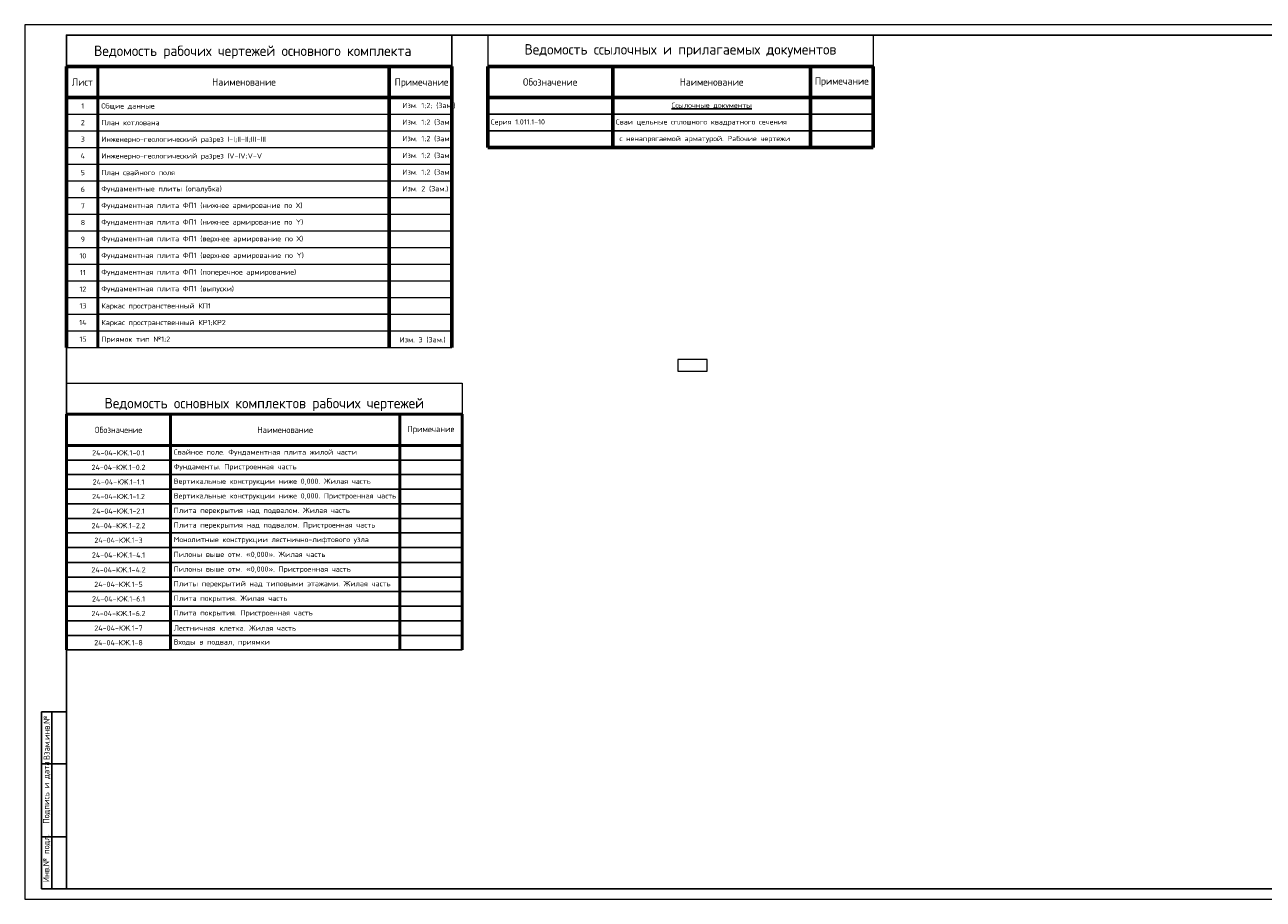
# Model space of a CAD drawing. Header units: millimetres. Extents: x -93479 to 1057970, y -66333 to 172656.
# Tile 1 of 145: x -93479 to -34029, y 1358 to 43358. Entities that reach past the tile are written whole.
import ezdxf
from ezdxf.enums import TextEntityAlignment as Align

# ---------------------------------------------------------------- set-up
doc = ezdxf.new("R2010")
doc.units = ezdxf.units.MM
for name, color, linetype, lineweight in [('РАЗМЕРЫ', 7, 'Continuous', 9), ('Текст', 7, 'Continuous', 25), ('ТОНКИЕ', 7, 'Continuous', 9)]:
    doc.layers.add(name, color=color, linetype=linetype, lineweight=lineweight)
doc.layers.add('ТОЛСТЫЕ_ОСНОВНЫЕ', color=6, linetype='Continuous')
doc.styles.add('GOST-2.304_Type-B', font='GOST_Common.ttf')
doc.styles.get("Standard").update_dxf_attribs({"font": 'arial.ttf'})
doc.styles.add('style1', font='GOST_Common.ttf', dxfattribs={"height": 500})

# ---------------------------------------------------------------- blocks, each defined once
blk = doc.blocks.new('*T1')
at = {"color": 0, "linetype": 'Continuous', "lineweight": 60}
for p, q in [((0, -1500), (18500, -1500)), ((0, -1500), (0, -5400)), ((6000, -1500), (6000, -5400)), ((15500, -1500), (15500, -5400)), ((18500, -1500), (18500, -5400)), ((0, -3000), (18500, -3000)), ((0, -5400), (18500, -5400))]:
    blk.add_line(p, q, dxfattribs=at)
at = {"color": 0, "linetype": 'Continuous'}
for p, q in [((0, -3800), (18500, -3800)), ((0, -4600), (18500, -4600))]:
    blk.add_line(p, q, dxfattribs=at)
at = {"layer": 'DEFPOINTS', "color": 8, "linetype": 'ByBlock', "lineweight": 0}
for p, q in [((0, 0), (18500, 0)), ((0, 0), (0, -1500)), ((18500, 0), (18500, -1500))]:
    blk.add_line(p, q, dxfattribs=at)
at = {"color": 0, "linetype": 'Continuous', "lineweight": -3, "style": 'GOST-2.304_Type-B'}
for s, insert, char_height, width, attachment_point in [('Ведомость ссылочных и прилагаемых документов', (9250, -750), 500, 18200, 5), ('Обозначение', (3000, -2250), 350, 5700, 5), ('Наименование', (10750, -2250), 350, 9200, 5), ('Примечание', (17000, -2250), 350, 2700, 5), ('{\\LСсылочные документы}', (10750, -3400), 250, 9200, 5), ('Серия 1.011.1-10', (150, -4200), 250, 5700, 4), ('Сваи цельные сплошного квадратного сечения', (6150, -4200), 250, 9200, 4), (' с ненапрягаемой арматурой. Рабочие чертежи', (6150, -5000), 250, 9200, 4)]:
    blk.add_mtext(s, dxfattribs=dict(at, insert=insert, char_height=char_height, width=width, attachment_point=attachment_point))
blk = doc.blocks.new('*U1945')
at = {"layer": 'ТОЛСТЫЕ_ОСНОВНЫЕ', "color": 7}
for p, q in [((8, 5), (8, 90)), ((8, 90), (20, 90)), ((13, 5), (13, 90)), ((8, 65), (20, 65)), ((8, 30), (20, 30)), ((20, 5), (8, 5))]:
    blk.add_line(p, q, dxfattribs=at)
blk.add_lwpolyline([(20, 5), (1184, 5), (1184, 415), (20, 415)], close=True, dxfattribs=at)
at = {"layer": 'ТОНКИЕ', "color": 7}
blk.add_lwpolyline([(0, 0), (1189, 0), (1189, 420), (0, 420)], close=True, dxfattribs=at)
at = {"layer": 'Текст', "color": 7, "style": 'style1'}
for s, p in [('Взам.инв.№', (10.5, 77.5)), ('Подпись и дата', (10.5, 51.25)), ('Инв.№ подл.', (10.5, 19.7))]:
    blk.add_text(s, height=3, rotation=90, dxfattribs=at).set_placement(p, align=Align.MIDDLE)
blk = doc.blocks.new('*T1608')
at = {"color": 0, "lineweight": 50}
for p, q in [((0, -1500), (5000, -1500)), ((0, -1500), (0, -12819)), ((5000, -1500), (5000, -12819)), ((16000, -1500), (16000, -12819)), ((19000, -1500), (19000, -12819)), ((0, -3000), (19000, -3000))]:
    blk.add_line(p, q, dxfattribs=at)
at = {"color": 0, "linetype": 'ByBlock', "lineweight": -2}
blk.add_line((5000, -1500), (19000, -1500), dxfattribs=at)
at = {"color": 0, "linetype": 'Continuous'}
for p, q in [((0, -3700), (19000, -3700)), ((0, -4400), (19000, -4400)), ((0, -5100), (19000, -5100)), ((0, -5800), (19000, -5800)), ((0, -6500), (19000, -6500)), ((0, -7200), (5000, -7200)), ((16000, -7200), (19000, -7200)), ((0, -7900), (5000, -7900)), ((16000, -7900), (19000, -7900)), ((0, -8619), (5000, -8619)), ((16000, -8619), (19000, -8619)), ((0, -9319), (5000, -9319)), ((16000, -9319), (19000, -9319)), ((0, -10019), (5000, -10019)), ((0, -10719), (5000, -10719)), ((0, -11419), (5000, -11419)), ((0, -12119), (5000, -12119)), ((0, -12819), (5000, -12819))]:
    blk.add_line(p, q, dxfattribs=at)
at = {"color": 0, "lineweight": -2}
for p, q in [((5000, -7200), (16000, -7200)), ((5000, -7900), (16000, -7900)), ((5000, -8619), (16000, -8619)), ((5000, -9319), (16000, -9319)), ((5000, -10019), (19000, -10019)), ((5000, -10719), (19000, -10719)), ((5000, -11419), (19000, -11419)), ((5000, -12119), (19000, -12119)), ((5000, -12819), (19000, -12819))]:
    blk.add_line(p, q, dxfattribs=at)
at = {"layer": 'DEFPOINTS', "color": 8, "lineweight": 0}
for p, q in [((0, 0), (19000, 0)), ((0, 0), (0, -1500)), ((19000, 0), (19000, -1500))]:
    blk.add_line(p, q, dxfattribs=at)
at = {"color": 0, "linetype": 'Continuous', "lineweight": -3, "style": 'GOST-2.304_Type-B'}
for s, insert, char_height, width, attachment_point in [('Ведомость основных комплектов рабочих чертежей', (9500, -1350), 500, 18700, 8), ('Обозначение', (2500, -2250), 300, 4800, 5), ('Наименование', (10500, -2250), 300, 10700, 5), ('Примечание', (17500, -2250), 300, 2900, 5), ('24-04-КЖ.1-0.1', (2500, -3350), 250, 4700, 5), ('Свайное поле. Фундаментная плита жилой части', (5150, -3350), 250, 10700, 4), ('24-04-КЖ.1-0.2', (2500, -4050), 250, 4700, 5), ('Фундаменты. Пристроенная часть', (5150, -4050), 250, 10700, 4), ('24-04-КЖ.1-1.1', (2500, -4750), 250, 4700, 5), ('Вертикальные конструкции ниже 0,000. Жилая часть', (5150, -4750), 250, 10700, 4), ('24-04-КЖ.1-1.2', (2500, -5450), 250, 4700, 5), ('Вертикальные конструкции ниже 0,000. Пристроенная часть', (5150, -5450), 250, 10700, 4), ('24-04-КЖ.1-2.1', (2500, -6150), 250, 4700, 5), ('Плита перекрытия над подвалом. Жилая часть', (5150, -6150), 250, 10700, 4), ('24-04-КЖ.1-2.2', (2500, -6850), 250, 4700, 5), ('Плита перекрытия над подвалом. Пристроенная часть', (5150, -6850), 250, 10700, 4), ('24-04-КЖ.1-3', (2500, -7550), 250, 4700, 5), ('Монолитные конструкции лестнично-лифтового узла', (5150, -7550), 250, 10700, 4), ('24-04-КЖ.1-4.1', (2500, -8259), 250, 4700, 5), ('Пилоны выше отм. «0,000». Жилая часть', (5150, -8259), 250, 10700, 4), ('24-04-КЖ.1-4.2', (2500, -8969), 250, 4700, 5), ('Пилоны выше отм. «0,000». Пристроенная часть', (5150, -8969), 250, 10700, 4), ('24-04-КЖ.1-5', (2500, -9669), 250, 4700, 5), ('Плиты перекрытий над типовыми этажами. Жилая часть', (5150, -9669), 250, 10700, 4), ('24-04-КЖ.1-6.1', (2500, -10369), 250, 4700, 5), ('Плита покрытия. Жилая часть', (5150, -10369), 250, 10700, 4), ('24-04-КЖ.1-6.2', (2500, -11069), 250, 4700, 5), ('Плита покрытия. Пристроенная часть', (5150, -11069), 250, 10700, 4), ('24-04-КЖ.1-7', (2500, -11769), 250, 4700, 5), ('Лестничная клетка. Жилая часть', (5150, -11769), 250, 10700, 4), ('24-04-КЖ.1-8', (2500, -12469), 250, 4700, 5), ('Входы в подвал, приямки', (5150, -12469), 250, 10700, 4)]:
    blk.add_mtext(s, dxfattribs=dict(at, insert=insert, char_height=char_height, width=width, attachment_point=attachment_point))

msp = doc.modelspace()

# ---------------------------------------------------------------- linework, layer by layer
at = {"color": 7, "linetype": 'Continuous', "lineweight": 25, "true_color": 0xfffffe}
for points in [[(-91479.3, 42857.9), (-91479.3, 41357.9)], [(-91479.3, 42857.9), (-72979.3, 42857.9)], [(-72979.3, 42857.9), (-72979.3, 41357.9)]]:
    msp.add_lwpolyline(points, dxfattribs=at)
at = {"color": 7, "linetype": 'Continuous', "lineweight": 60}
for points in [[(-91479.3, 41357.9), (-91479.3, 27857.9)], [(-91479.3, 41357.9), (-72979.3, 41357.9)], [(-75979.3, 41357.9), (-75979.3, 27857.9)], [(-72979.3, 41357.9), (-72979.3, 27857.9)], [(-91479.3, 39857.9), (-72979.3, 39857.9)]]:
    msp.add_lwpolyline(points, dxfattribs=at)
at = {"color": 7, "linetype": 'Continuous', "lineweight": 50}
msp.add_lwpolyline([(-89979.3, 41357.9), (-89979.3, 27857.9)], dxfattribs=at)
at = {"color": 7, "linetype": 'Continuous', "lineweight": 20}
for points in [[(-91479.3, 39057.9), (-72979.3, 39057.9)], [(-91479.3, 38257.9), (-72979.3, 38257.9)], [(-91479.3, 37457.9), (-72979.3, 37457.9)], [(-91479.3, 36657.9), (-72979.3, 36657.9)], [(-91479.3, 35857.9), (-72979.3, 35857.9)], [(-91479.3, 35057.9), (-72979.3, 35057.9)], [(-91479.3, 34257.9), (-72979.3, 34257.9)], [(-91479.3, 33457.9), (-72979.3, 33457.9)], [(-91479.3, 32657.9), (-72979.3, 32657.9)], [(-91479.3, 31857.9), (-72979.3, 31857.9)], [(-91479.3, 31057.9), (-72979.3, 31057.9)], [(-91479.3, 30257.9), (-72979.3, 30257.9)], [(-91479.3, 29457.9), (-89979.3, 29457.9)], [(-75979.3, 29457.9), (-72979.3, 29457.9)], [(-91479.3, 28657.9), (-72979.3, 28657.9)], [(-91479.3, 27857.9), (-72979.3, 27857.9)]]:
    msp.add_lwpolyline(points, dxfattribs=at)
at = {"color": 7, "linetype": 'Continuous', "lineweight": 25}
msp.add_lwpolyline([(-89979.3, 29457.9), (-75979.3, 29457.9)], dxfattribs=at)
at = {"layer": 'РАЗМЕРЫ', "color": 7, "ltscale": 100}
msp.add_lwpolyline([(-62129.9, 26726.1), (-60714.6, 26726.1), (-60714.6, 27281.7), (-62129.9, 27281.7)], close=True, dxfattribs=at)
at = {"layer": 'РАЗМЕРЫ', "color": 7, "lineweight": 50}
msp.add_lwpolyline([(-72479.3, 24650), (-91479.3, 24650)], dxfattribs=at)

# ---------------------------------------------------------------- block references
at = {"color": 7, "xscale": 100, "yscale": 100, "zscale": 100}
msp.add_blockref('*U1945', (-93479.3, 1357.9), dxfattribs=at)
for name, p in [('*T1', (-71258, 42857.9)), ('*T1608', (-91479.3, 26150))]:
    msp.add_blockref(name, p)

# ---------------------------------------------------------------- texts
at = {"color": 7, "linetype": 'Continuous', "lineweight": 50, "attachment_point": 1}
for s, insert, char_height, width in [('\\fGOST Common|b0|i0|c0|p34;\\W1.0000000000;\\T1.0000000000;\\o\\lВедомость рабочих чертежей основного комплекта', (-90154.3, 42357.9), 500, 16056.061), ('\\fGOST Common|b0|i0|c0|p34;\\W1.0000000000;\\T1.0000000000;\\o\\lЛист', (-91219.8, 40782.9), 350, 1134.848), ('\\fGOST Common|b0|i0|c0|p34;\\W1.0000000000;\\T1.0000000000;\\o\\lНаименование', (-84485.8, 40782.9), 350, 3164.848), ('\\fGOST Common|b0|i0|c0|p34;\\W1.0000000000;\\T1.0000000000;\\o\\lПримечание', (-75723.1, 40782.9), 350, 2639.848), ('\\fGOST Common|b0|i0|c0|p34;\\W1.0000000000;\\T1.0000000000;\\o\\l1', (-90766.9, 39582.9), 250, 185.606), ('\\fGOST Common|b0|i0|c0|p34;\\W1.0000000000;\\T1.0000000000;\\o\\lОбщие данные', (-89804.3, 39582.9), 250, 2221.212), ('{\\fGOST Common|b0|i0|c204|p34;Изм\\fGOST Common|b0|i0|c0|p34;. 1\\fGOST Common|b0|i0|c204|p34;;2;\\fGOST Common|b0|i0|c0|p34; (\\fGOST Common|b0|i0|c204|p34;Зам\\fGOST Common|b0|i0|c0|p34;.)}', (-75353.2, 39607.9), 250, 2662.875), ('\\fGOST Common|b0|i0|c0|p34;\\W1.0000000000;\\T1.0000000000;\\o\\l2', (-90791.9, 38782.9), 250, 235.606), ('\\fGOST Common|b0|i0|c0|p34;\\W1.0000000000;\\T1.0000000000;\\o\\lПлан котлована', (-89804.3, 38782.9), 250, 2571.212), ('{\\fGOST Common|b0|i0|c204|p34;Изм\\fGOST Common|b0|i0|c0|p34;. 1\\fGOST Common|b0|i0|c204|p34;;2\\fGOST Common|b0|i0|c0|p34; (\\fGOST Common|b0|i0|c204|p34;Зам\\fGOST Common|b0|i0|c0|p34;.)}', (-75353.2, 38807.9), 250, 2662.875), ('\\fGOST Common|b0|i0|c0|p34;\\W1.0000000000;\\T1.0000000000;\\o\\l3', (-90791.9, 37982.9), 250, 235.606), ('\\fGOST Common|b0|i0|c0|p34;\\W1.0000000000;\\T1.0000000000;\\o\\lИнженерно-геологический разрез I-I;II-II;III-III', (-89804.3, 37982.9), 250, 6956.818), ('{\\fGOST Common|b0|i0|c204|p34;Изм\\fGOST Common|b0|i0|c0|p34;. 1\\fGOST Common|b0|i0|c204|p34;;2\\fGOST Common|b0|i0|c0|p34; (\\fGOST Common|b0|i0|c204|p34;Зам\\fGOST Common|b0|i0|c0|p34;.)}', (-75353.2, 38015.5), 250, 2605.374), ('\\fGOST Common|b0|i0|c0|p34;\\W1.0000000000;\\T1.0000000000;\\o\\l4', (-90804.4, 37182.9), 250, 260.606), ('\\fGOST Common|b0|i0|c0|p34;\\W1.0000000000;\\T1.0000000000;\\o\\lИнженерно-геологический разрез IV-IV;V-V', (-89804.3, 37182.9), 250, 6844.318), ('{\\fGOST Common|b0|i0|c204|p34;Изм\\fGOST Common|b0|i0|c0|p34;. 1\\fGOST Common|b0|i0|c204|p34;;2\\fGOST Common|b0|i0|c0|p34; (\\fGOST Common|b0|i0|c204|p34;Зам\\fGOST Common|b0|i0|c0|p34;.)}', (-75353.2, 37207.9), 250, 2373.899), ('\\fGOST Common|b0|i0|c0|p34;\\W1.0000000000;\\T1.0000000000;\\o\\l5', (-90791.9, 36382.9), 250, 235.606), ('\\fGOST Common|b0|i0|c0|p34;\\W1.0000000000;\\T1.0000000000;\\o\\lПлан свайного поля', (-89804.3, 36382.9), 250, 3081.818), ('{\\fGOST Common|b0|i0|c204|p34;Изм\\fGOST Common|b0|i0|c0|p34;. 1\\fGOST Common|b0|i0|c204|p34;;2\\fGOST Common|b0|i0|c0|p34; (\\fGOST Common|b0|i0|c204|p34;Зам\\fGOST Common|b0|i0|c0|p34;.)}', (-75353.2, 36404.8), 250, 2919.676), ('\\fGOST Common|b0|i0|c0|p34;\\W1.0000000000;\\T1.0000000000;\\o\\l6', (-90791.9, 35582.9), 250, 235.606), ('\\fGOST Common|b0|i0|c0|p34;\\W1.0000000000;\\T1.0000000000;\\o\\lФундаментные плиты (опалубка)', (-89804.3, 35607.9), 250, 5131.818), ('{\\fGOST Common|b0|i0|c204|p34;Изм\\fGOST Common|b0|i0|c0|p34;. \\fGOST Common|b0|i0|c204|p34;2\\fGOST Common|b0|i0|c0|p34; (\\fGOST Common|b0|i0|c204|p34;Зам\\fGOST Common|b0|i0|c0|p34;.)}', (-75353.2, 35607.9), 250, 2662.875), ('\\fGOST Common|b0|i0|c0|p34;\\W1.0000000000;\\T1.0000000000;\\o\\l7', (-90790.7, 34782.9), 250, 234.47), ('\\fGOST Common|b0|i0|c0|p34;\\W1.0000000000;\\T1.0000000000;\\o\\lФундаментная плита ФП1 (нижнее армирование по Х)', (-89804.3, 34807.9), 250, 8274.242), ('\\fGOST Common|b0|i0|c0|p34;\\W1.0000000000;\\T1.0000000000;\\o\\l8', (-90791.9, 33982.9), 250, 235.606), ('\\fGOST Common|b0|i0|c0|p34;\\W1.0000000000;\\T1.0000000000;\\o\\lФундаментная плита ФП1 (нижнее армирование по Y)', (-89804.3, 34007.9), 250, 8274.242), ('\\fGOST Common|b0|i0|c0|p34;\\W1.0000000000;\\T1.0000000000;\\o\\l9', (-90791.9, 33182.9), 250, 235.606), ('\\fGOST Common|b0|i0|c0|p34;\\W1.0000000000;\\T1.0000000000;\\o\\lФундаментная плита ФП1 (верхнее армирование по Х)', (-89804.3, 33207.9), 250, 8399.242), ('\\fGOST Common|b0|i0|c0|p34;\\W1.0000000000;\\T1.0000000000;\\o\\l10', (-90854.4, 32382.9), 250, 360.606), ('\\fGOST Common|b0|i0|c0|p34;\\W1.0000000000;\\T1.0000000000;\\o\\lФундаментная плита ФП1 (верхнее армирование по Y)', (-89804.3, 32407.9), 250, 8399.242), ('\\fGOST Common|b0|i0|c0|p34;\\W1.0000000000;\\T1.0000000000;\\o\\l11', (-90829.4, 31582.9), 250, 310.606), ('\\fGOST Common|b0|i0|c0|p34;\\W1.0000000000;\\T1.0000000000;\\o\\lФундаментная плита ФП1 (поперечное армирование)', (-89804.3, 31607.9), 250, 8178.03), ('\\fGOST Common|b0|i0|c0|p34;\\W1.0000000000;\\T1.0000000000;\\o\\l12', (-90854.4, 30782.9), 250, 360.606), ('\\fGOST Common|b0|i0|c0|p34;\\W1.0000000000;\\T1.0000000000;\\o\\lФундаментная плита ФП1 (выпуски)', (-89804.3, 30807.9), 250, 5567.424), ('\\fGOST Common|b0|i0|c0|p34;\\W1.0000000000;\\T1.0000000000;\\o\\l13', (-90854.4, 29982.9), 250, 360.606), ('\\fGOST Common|b0|i0|c0|p34;\\W1.0000000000;\\T1.0000000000;\\o\\lКаркас пространственный КП1', (-89804.3, 29982.9), 250, 4756.818), ('\\fGOST Common|b0|i0|c0|p34;\\W1.0000000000;\\T1.0000000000;\\o\\l14', (-90867, 29182.9), 250, 385.606), ('\\fGOST Common|b0|i0|c0|p34;\\W1.0000000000;\\T1.0000000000;\\o\\lКаркас пространственный КР1;КР2', (-89804.3, 29182.9), 250, 5419.318), ('\\fGOST Common|b0|i0|c0|p34;\\W1.0000000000;\\T1.0000000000;\\o\\l15', (-90854.4, 28382.9), 250, 360.606), ('\\fGOST Common|b0|i0|c0|p34;\\W1.0000000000;\\T1.0000000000;\\o\\lПриямок тип №1;2', (-89804.3, 28382.9), 250, 2769.318), ('{\\fGOST Common|b0|i0|c204|p34;Изм\\fGOST Common|b0|i0|c0|p34;. \\fGOST Common|b0|i0|c204|p34;3\\fGOST Common|b0|i0|c0|p34; (\\fGOST Common|b0|i0|c204|p34;Зам\\fGOST Common|b0|i0|c0|p34;.)}', (-75486.5, 28355.5), 250, 2662.875)]:
    msp.add_mtext(s, dxfattribs=dict(at, insert=insert, char_height=char_height, width=width))

doc.saveas('drawing.dxf')
